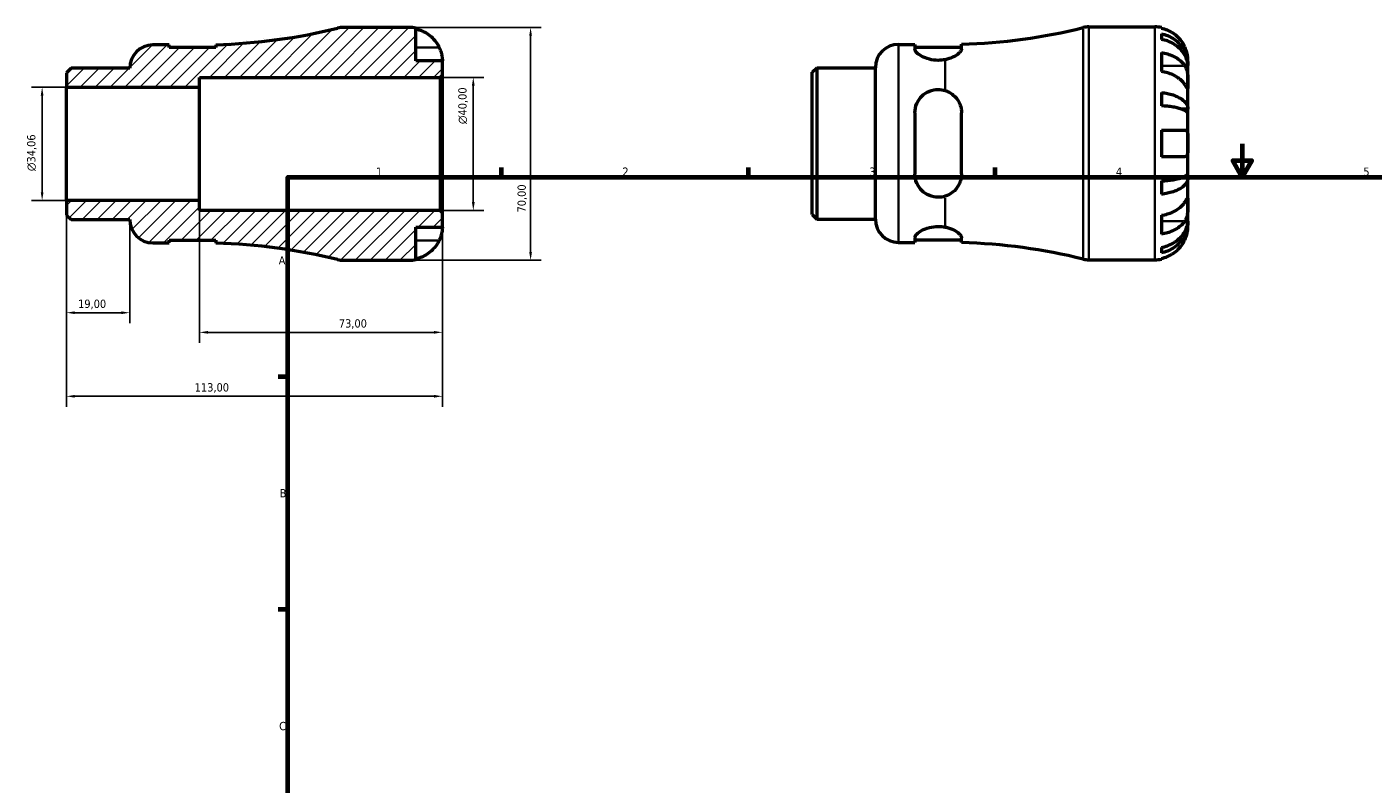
# Model space of a CAD drawing. Header units: millimetres. Extents: x -68 to 665, y 0 to 529.
# Tile 2 of 3: x -68 to 336, y 228 to 455. Entities that reach past the tile are written whole.
import ezdxf

# ---------------------------------------------------------------- set-up
doc = ezdxf.new("R2010")
doc.units = ezdxf.units.MM
for name, color, linetype, lineweight in [('Border (ISO)', 7, 'Continuous', 70), ('Dimension (ISO)', 7, 'Continuous', 25), ('Hatch (ISO)', 7, 'Continuous', 18), ('Visible (ISO)', 7, 'Continuous', 50), ('Visible Narrow (ISO)', 7, 'Continuous', 35)]:
    doc.layers.add(name, color=color, linetype=linetype, lineweight=lineweight)
doc.styles.add('Note Text (ISO)', font='tahoma.ttf')
doc.dimstyles.new('Default (ISO)', dxfattribs={"dimtxt": 2.5, "dimasz": 2.5, "dimexe": 3.175, "dimexo": 0, "dimgap": 0.762, "dimtad": 1, "dimrnd": 1e-08, "dimzin": 0, "dimtxsty": 'Note Text (ISO)', "dimcen": 0.09, "dimdle": 10, "dimclrd": 256, "dimclre": 256, "dimclrt": 232, "dimazin": 0, "dimtfac": 1.40208, "dimtmove": 0, "dimatfit": 3, "dimfxl": 1, "dimtolj": 1, "dimtzin": 0, "dimlwd": -1, "dimlwe": -1, "dimarcsym": 0})

# ---------------------------------------------------------------- blocks, each defined once
blk = doc.blocks.new('Borders Default Border')
at = {"layer": 'Border (ISO)'}
for p, q in [((74.25, 410), (74.25, 412.9)), ((148.5, 410), (148.5, 412.9)), ((222.75, 410), (222.75, 412.9)), ((10, 350), (7.1, 350)), ((10, 280), (7.1, 280))]:
    blk.add_line(p, q, dxfattribs=at)
at = {"layer": 'Border (ISO)', "flags": 128}
for points in [[(297, 420), (297, 410), (294.11, 415), (299.89, 415), (297, 410)], [(10, 10), (10, 410), (584, 410), (584, 10), (10, 10)]]:
    blk.add_lwpolyline(points, dxfattribs=at)
at = {"layer": 'Border (ISO)', "color": 232, "true_color": 0xca0064, "char_height": 2.5, "attachment_point": 7, "style": 'Note Text (ISO)'}
for s, insert in [('1', (36.56, 410.4)), ('2', (110.62, 410.4)), ('3', (184.85, 410.35)), ('4', (259, 410.4)), ('5', (333.39, 410.35)), ('A', (7.29, 383.75)), ('B', (7.59, 313.75)), ('C', (7.43, 243.71))]:
    blk.add_mtext(s, dxfattribs=dict(at, insert=insert))
blk = doc.blocks.new('*D7')
at = {"layer": 'Defpoints', "color": 0, "transparency": 16777216}
for p in [(46.5, 455), (46.5, 385), (83.03, 385)]:
    blk.add_point(p, dxfattribs=at)
at = {"layer": 'Dimension (ISO)', "transparency": 16777216}
for p, q in [((46.5, 455), (86.2, 455)), ((83.03, 452.5), (83.03, 387.5)), ((46.5, 385), (86.2, 385))]:
    blk.add_line(p, q, dxfattribs=at)
for points in [[(82.61, 452.5), (83.44, 452.5), (83.03, 455)], [(82.61, 387.5), (83.44, 387.5), (83.03, 385)]]:
    blk.add_solid(points, dxfattribs=at)
at = {"layer": 'Dimension (ISO)', "color": 232, "true_color": 0xca0064, "transparency": 16777216, "insert": (79.09, 399.38), "char_height": 2.5, "attachment_point": 1, "rotation": 90, "style": 'Note Text (ISO)'}
blk.add_mtext('\\A1;70,00', dxfattribs=at)
blk = doc.blocks.new('*D8')
at = {"layer": 'Defpoints', "color": 0, "transparency": 16777216}
for p in [(55.8, 440), (65.8, 440), (55.8, 400)]:
    blk.add_point(p, dxfattribs=at)
at = {"layer": 'Dimension (ISO)', "transparency": 16777216}
for p, q in [((55.8, 440), (68.97, 440)), ((65.8, 402.5), (65.8, 437.5)), ((55.8, 400), (68.97, 400))]:
    blk.add_line(p, q, dxfattribs=at)
for points in [[(65.38, 437.5), (66.22, 437.5), (65.8, 440)], [(65.38, 402.5), (66.22, 402.5), (65.8, 400)]]:
    blk.add_solid(points, dxfattribs=at)
at = {"layer": 'Dimension (ISO)', "color": 232, "true_color": 0xca0064, "transparency": 16777216, "insert": (61.28, 425.94), "char_height": 2.5, "attachment_point": 1, "rotation": 90, "style": 'Note Text (ISO)'}
blk.add_mtext('\\A1;\\fAIGDT|b0|i0;\\H2.5000;\\ln\\fTahoma|b0|i0;\\H2.5000;40,00', dxfattribs=at)
blk = doc.blocks.new('*D9')
at = {"layer": 'Defpoints', "color": 0, "transparency": 16777216}
for p in [(-56.5, 437.03), (-63.83, 402.97), (-56.5, 402.97)]:
    blk.add_point(p, dxfattribs=at)
at = {"layer": 'Dimension (ISO)', "transparency": 16777216}
for p, q in [((-56.5, 437.03), (-67.01, 437.03)), ((-63.83, 434.53), (-63.83, 405.47)), ((-56.5, 402.97), (-67.01, 402.97))]:
    blk.add_line(p, q, dxfattribs=at)
for points in [[(-64.25, 434.53), (-63.42, 434.53), (-63.83, 437.03)], [(-64.25, 405.47), (-63.42, 405.47), (-63.83, 402.97)]]:
    blk.add_solid(points, dxfattribs=at)
at = {"layer": 'Dimension (ISO)', "color": 232, "true_color": 0xca0064, "transparency": 16777216, "insert": (-68.36, 411.81), "char_height": 2.5, "attachment_point": 1, "rotation": 90, "style": 'Note Text (ISO)'}
blk.add_mtext('\\A1;\\fAIGDT|b0|i0;\\H2.5000;\\ln\\fTahoma|b0|i0;\\H2.5000;34,06', dxfattribs=at)
blk = doc.blocks.new('*D10')
at = {"layer": 'Defpoints', "color": 0, "transparency": 16777216}
for p in [(-56.5, 402.97), (-37.5, 397.25), (-56.5, 369.26)]:
    blk.add_point(p, dxfattribs=at)
at = {"layer": 'Dimension (ISO)', "transparency": 16777216}
for p, q in [((-56.5, 402.97), (-56.5, 366.08)), ((-37.5, 397.25), (-37.5, 366.08)), ((-40, 369.26), (-54, 369.26))]:
    blk.add_line(p, q, dxfattribs=at)
for points in [[(-54, 369.67), (-54, 368.84), (-56.5, 369.26)], [(-40, 369.67), (-40, 368.84), (-37.5, 369.26)]]:
    blk.add_solid(points, dxfattribs=at)
at = {"layer": 'Dimension (ISO)', "color": 232, "true_color": 0xca0064, "transparency": 16777216, "insert": (-53.02, 373.19), "char_height": 2.5, "attachment_point": 1, "style": 'Note Text (ISO)'}
blk.add_mtext('\\A1;19,00', dxfattribs=at)
blk = doc.blocks.new('*D11')
at = {"layer": 'Defpoints', "color": 0, "transparency": 16777216}
for p in [(-16.5, 402.97), (56.5, 399.3), (56.5, 363.35)]:
    blk.add_point(p, dxfattribs=at)
at = {"layer": 'Dimension (ISO)', "transparency": 16777216}
for p, q in [((-16.5, 402.97), (-16.5, 360.18)), ((56.5, 399.3), (56.5, 360.18)), ((-14, 363.35), (54, 363.35))]:
    blk.add_line(p, q, dxfattribs=at)
for points in [[(-14, 363.77), (-14, 362.94), (-16.5, 363.35)], [(54, 363.77), (54, 362.94), (56.5, 363.35)]]:
    blk.add_solid(points, dxfattribs=at)
at = {"layer": 'Dimension (ISO)', "color": 232, "true_color": 0xca0064, "transparency": 16777216, "insert": (25.38, 367.29), "char_height": 2.5, "attachment_point": 1, "style": 'Note Text (ISO)'}
blk.add_mtext('\\A1;73,00', dxfattribs=at)
blk = doc.blocks.new('*D12')
at = {"layer": 'Defpoints', "color": 0, "transparency": 16777216}
for p in [(-56.5, 402.97), (56.5, 399.3), (-56.5, 344.13)]:
    blk.add_point(p, dxfattribs=at)
at = {"layer": 'Dimension (ISO)', "transparency": 16777216}
for p, q in [((-56.5, 402.97), (-56.5, 340.96)), ((56.5, 399.3), (56.5, 340.96)), ((54, 344.13), (-54, 344.13))]:
    blk.add_line(p, q, dxfattribs=at)
for points in [[(-54, 344.55), (-54, 343.72), (-56.5, 344.13)], [(54, 344.55), (54, 343.72), (56.5, 344.13)]]:
    blk.add_solid(points, dxfattribs=at)
at = {"layer": 'Dimension (ISO)', "color": 232, "true_color": 0xca0064, "transparency": 16777216, "insert": (-17.96, 348.07), "char_height": 2.5, "attachment_point": 1, "style": 'Note Text (ISO)'}
blk.add_mtext('\\A1;113,00', dxfattribs=at)

msp = doc.modelspace()

# ---------------------------------------------------------------- hatches: boundary and pattern name
at = {"layer": 'Hatch (ISO)'}
h = msp.add_hatch(dxfattribs=at)
h.set_pattern_fill('ANSI31', color=256, scale=25.4, style=0)
h.set_pattern_definition([(45, (0, 0), (-2.245064, 2.245064), [])])
edge = h.paths.add_edge_path()
edge.add_line((-56.501, 398.622), (-55.137, 397.257))
edge.add_line((-55.137, 397.257), (-37.501, 397.257))
edge.add_line((-37.501, 397.257), (-37.501, 397.25))
edge.add_ellipse((-30.501, 397.25), major_axis=(-7, 0), ratio=1, start_angle=0, end_angle=90)
edge.add_line((-30.501, 390.25), (-25.601, 390.25))
edge.add_line((-25.601, 390.25), (-25.601, 391.05))
edge.add_line((-25.601, 391.05), (-11.601, 391.05))
edge.add_line((-11.601, 391.05), (-11.601, 390.181))
edge.add_ellipse((-16.501, 216.894), major_axis=(4.9, 173.287), ratio=1, start_angle=347.76137, end_angle=360, ccw=False)
edge.add_ellipse((26.698, 392), major_axis=(-1.677, -6.796), ratio=1, start_angle=0, end_angle=13.85834)
edge.add_line((26.698, 385), (46.499, 385))
edge.add_ellipse((46.499, 395), major_axis=(0, -10), ratio=1, start_angle=0, end_angle=11.53696)
edge.add_line((48.499, 385.202), (48.499, 395))
edge.add_line((48.499, 395), (56.499, 395))
edge.add_line((56.499, 395), (56.499, 399.3))
edge.add_line((56.499, 399.3), (55.799, 400))
edge.add_line((55.799, 400), (-16.501, 400))
edge.add_line((-16.501, 400), (-16.501, 402.972))
edge.add_line((-16.501, 402.972), (-56.501, 402.972))
edge.add_line((-56.501, 402.972), (-56.501, 398.622))
edge = h.paths.add_edge_path()
edge.add_line((-55.137, 442.743), (-56.501, 441.378))
edge.add_line((-56.501, 441.378), (-56.501, 437.028))
edge.add_line((-56.501, 437.028), (-16.501, 437.028))
edge.add_line((-16.501, 437.028), (-16.501, 440))
edge.add_line((-16.501, 440), (55.799, 440))
edge.add_line((55.799, 440), (56.499, 440.7))
edge.add_line((56.499, 440.7), (56.499, 445))
edge.add_line((56.499, 445), (48.499, 445))
edge.add_line((48.499, 445), (48.499, 454.798))
edge.add_ellipse((46.499, 445), major_axis=(2, 9.798), ratio=1, start_angle=0, end_angle=11.53696)
edge.add_line((46.499, 455), (26.698, 455))
edge.add_ellipse((26.698, 448), major_axis=(0, 7), ratio=1, start_angle=0, end_angle=13.85834)
edge.add_ellipse((-16.501, 623.106), major_axis=(41.523, -168.31), ratio=1, start_angle=347.76137, end_angle=360, ccw=False)
edge.add_line((-11.601, 449.819), (-11.601, 448.95))
edge.add_line((-11.601, 448.95), (-25.601, 448.95))
edge.add_line((-25.601, 448.95), (-25.601, 449.75))
edge.add_line((-25.601, 449.75), (-30.501, 449.75))
edge.add_ellipse((-30.501, 442.75), major_axis=(0, 7), ratio=1, start_angle=0, end_angle=90)
edge.add_line((-37.501, 442.75), (-37.501, 442.743))
edge.add_line((-37.501, 442.743), (-55.137, 442.743))

# ---------------------------------------------------------------- linework, layer by layer
at = {"layer": 'Visible (ISO)'}
for p, q in [((46.499, 455), (26.698, 455)), ((48.499, 445), (48.499, 454.798)), ((250.874, 455.155), (270.675, 455.155)), ((272.675, 454.953), (272.675, 454.722)), ((-25.601, 449.75), (-30.501, 449.75)), ((-25.601, 448.95), (-25.601, 449.75)), ((-11.601, 449.819), (-11.601, 448.95)), ((193.675, 449.905), (198.575, 449.905)), ((198.575, 449.905), (198.575, 448.447)), ((212.575, 448.519), (212.575, 449.974)), ((272.675, 453.072), (272.675, 451.411)), ((-11.601, 448.95), (-25.601, 448.95)), ((198.575, 449.105), (212.575, 449.105)), ((272.675, 447.426), (272.675, 441.769)), ((-55.137, 442.743), (-56.501, 441.378)), ((-56.501, 441.378), (-56.501, 437.028)), ((-37.501, 442.743), (-55.137, 442.743)), ((-37.501, 442.75), (-37.501, 442.743)), ((56.499, 445), (48.499, 445)), ((56.499, 440.7), (56.499, 445)), ((167.675, 441.533), (169.04, 442.897)), ((167.675, 398.777), (167.675, 441.533)), ((169.04, 442.897), (186.675, 442.897)), ((169.04, 442.897), (169.04, 397.412)), ((186.675, 397.405), (186.675, 442.905)), ((280.675, 443.546), (280.65, 443.546)), ((280.675, 443.546), (280.675, 445.155)), ((280.675, 442.934), (280.675, 443.546)), ((280.675, 437.833), (280.675, 442.934)), ((-16.501, 437.028), (-16.501, 440)), ((-16.501, 440), (55.799, 440)), ((55.799, 440), (56.499, 440.7)), ((55.799, 440), (55.799, 400)), ((56.499, 399.3), (56.499, 440.7)), ((280.675, 430.456), (280.675, 437.833)), ((-56.501, 437.028), (-16.501, 437.028)), ((-56.501, 402.972), (-56.501, 437.028)), ((-16.501, 402.972), (-16.501, 437.028)), ((272.675, 435.45), (272.675, 431.441)), ((198.575, 429.355), (198.575, 410.955)), ((212.575, 410.955), (212.575, 429.355)), ((280.675, 430.456), (278.767, 430.456)), ((280.675, 428.978), (280.675, 430.456)), ((280.675, 420.155), (280.675, 428.978)), ((272.675, 424.155), (272.675, 416.155)), ((280.675, 411.332), (280.675, 420.155)), ((272.675, 408.868), (272.675, 404.86)), ((280.675, 409.854), (278.767, 409.854)), ((280.675, 409.854), (280.675, 411.332)), ((280.675, 402.477), (280.675, 409.854)), ((-16.501, 402.972), (-56.501, 402.972)), ((-56.501, 402.972), (-56.501, 398.622)), ((-16.501, 400), (-16.501, 402.972)), ((280.675, 397.376), (280.675, 402.477)), ((-56.501, 398.622), (-55.137, 397.257)), ((-55.137, 397.257), (-37.501, 397.257)), ((-37.501, 397.257), (-37.501, 397.25)), ((55.799, 400), (-16.501, 400)), ((56.499, 399.3), (55.799, 400)), ((56.499, 395), (56.499, 399.3)), ((167.675, 398.777), (169.04, 397.412)), ((169.04, 397.412), (186.675, 397.412)), ((272.675, 398.541), (272.675, 392.884)), ((280.675, 396.764), (280.65, 396.764)), ((280.675, 396.764), (280.675, 397.376)), ((280.675, 395.155), (280.675, 396.764)), ((48.499, 385.202), (48.499, 395)), ((48.499, 395), (56.499, 395)), ((-30.501, 390.25), (-25.601, 390.25)), ((-25.601, 390.25), (-25.601, 391.05)), ((-25.601, 391.05), (-11.601, 391.05)), ((-11.601, 391.05), (-11.601, 390.181)), ((193.675, 390.405), (198.575, 390.405)), ((198.575, 391.863), (198.575, 390.405)), ((198.575, 391.205), (212.575, 391.205)), ((212.575, 390.336), (212.575, 391.79)), ((272.675, 388.898), (272.675, 387.238)), ((26.698, 385), (46.499, 385)), ((250.874, 385.155), (270.675, 385.155)), ((272.675, 385.588), (272.675, 385.357))]:
    msp.add_line(p, q, dxfattribs=at)
for centre, radius, start, end in [((-16.501, 623.106), 173.356, 271.61971, 283.85834), ((26.698, 448), 7, 90, 103.85834), ((46.499, 445), 10, 78.46304, 90), ((207.675, 623.261), 173.356, 271.61971, 283.85834), ((250.874, 448.155), 7, 90, 103.85834), ((270.675, 445.155), 10, 78.46304, 90), ((-30.501, 442.75), 7, 90, 180), ((193.675, 442.905), 7, 90, 180), ((-30.501, 397.25), 7, 180, 270), ((193.675, 397.405), 7, 180, 270), ((-16.501, 216.894), 173.356, 76.14166, 88.38029), ((207.675, 217.049), 173.356, 76.14166, 88.38029), ((26.698, 392), 7, 256.14166, 270), ((46.499, 395), 10, 270, 281.53696), ((250.874, 392.155), 7, 256.14166, 270), ((270.675, 395.155), 10, 270, 281.53696)]:
    msp.add_arc(centre, radius, start, end, dxfattribs=at)
for points, knots in [([(48.499, 454.567), (49.138, 454.436), (49.762, 454.239), (50.885, 453.772), (51.484, 453.456), (52.602, 452.706), (53.121, 452.271), (53.995, 451.394), (54.43, 450.87), (55.086, 449.883), (55.334, 449.438), (55.539, 449)], [0.18972425, 0.18972425, 0.18972425, 0.18972425, 0.36926522, 0.36926522, 0.55452014, 0.55452014, 0.73977506, 0.73977506, 0.92607912, 0.92607912, 1.06568045, 1.06568045, 1.06568045, 1.06568045]), ([(279.716, 449.155), (279.51, 449.593), (279.262, 450.038), (278.607, 451.024), (278.172, 451.548), (277.298, 452.426), (276.779, 452.861), (275.661, 453.611), (275.061, 453.927), (273.939, 454.394), (273.314, 454.591), (272.675, 454.722)], [4.90264375, 4.90264375, 4.90264375, 4.90264375, 5.04224508, 5.04224508, 5.22854914, 5.22854914, 5.41380406, 5.41380406, 5.59905898, 5.59905898, 5.77859995, 5.77859995, 5.77859995, 5.77859995]), ([(272.675, 453.072), (273.316, 452.945), (273.943, 452.753), (275.067, 452.302), (275.667, 451.997), (276.785, 451.272), (277.305, 450.852), (278.178, 450.005), (278.612, 449.5), (279.36, 448.412), (279.675, 447.83), (280.148, 446.721), (280.351, 446.091), (280.614, 444.804), (280.675, 444.148), (280.675, 443.546)], [0.1897184, 0.1897184, 0.1897184, 0.1897184, 0.3698032, 0.3698032, 0.5549844, 0.5549844, 0.7401655, 0.7401655, 0.9258164, 0.9258164, 1.1114673, 1.1114673, 1.2978252, 1.2978252, 1.484183, 1.484183, 1.484183, 1.484183]), ([(280.675, 442.934), (280.675, 443.469), (280.614, 444.054), (280.351, 445.199), (280.148, 445.759), (279.675, 446.747), (279.36, 447.265), (278.612, 448.232), (278.178, 448.682), (277.305, 449.436), (276.785, 449.81), (275.667, 450.455), (275.067, 450.726), (273.943, 451.128), (273.316, 451.298), (272.675, 451.411)], [4.4593823, 4.4593823, 4.4593823, 4.4593823, 4.6457401, 4.6457401, 4.832098, 4.832098, 5.0177489, 5.0177489, 5.2033998, 5.2033998, 5.388581, 5.388581, 5.5737621, 5.5737621, 5.753847, 5.753847, 5.753847, 5.753847]), ([(55.539, 449), (55.608, 448.853), (55.673, 448.706), (55.834, 448.32), (55.923, 448.083), (56.089, 447.592), (56.163, 447.341), (56.315, 446.743), (56.376, 446.414), (56.467, 445.779), (56.485, 445.501), (56.501, 445.105), (56.499, 445), (56.499, 445)], [-0.64008532, -0.64008532, -0.64008532, -0.64008532, -0.59222185, -0.59222185, -0.51595037, -0.51595037, -0.43235608, -0.43235608, -0.30863031, -0.30863031, -0.15844955, -0.15844955, 0, 0, 0, 0]), ([(207.675, 445.314), (206.991, 445.178), (206.269, 445.107), (205.575, 445.107), (204.689, 445.107), (203.759, 445.226), (202.072, 445.655), (201.314, 445.962), (200.069, 446.616), (199.512, 447.016), (198.764, 447.783), (198.575, 448.149), (198.575, 448.447)], [-0.208186, -0.208186, -0.208186, -0.208186, 0, 0, 0, 0.2659237, 0.2659237, 0.5318473, 0.5318473, 0.8207988, 0.8207988, 1.1097502, 1.1097502, 1.1097502, 1.1097502]), ([(212.575, 448.519), (212.575, 448.434), (212.56, 448.345), (212.499, 448.148), (212.449, 448.041), (212.244, 447.703), (212.036, 447.463), (211.309, 446.81), (210.674, 446.39), (209.244, 445.732), (208.496, 445.477), (207.675, 445.314)], [-0.94217564, -0.94217564, -0.94217564, -0.94217564, -0.85952183, -0.85952183, -0.76741208, -0.76741208, -0.57929961, -0.57929961, -0.26279724, -0.26279724, -0.00004231, -0.00004231, -0.00004231, -0.00004231]), ([(272.675, 447.426), (273.314, 447.333), (273.939, 447.194), (275.061, 446.864), (275.661, 446.641), (276.779, 446.11), (277.298, 445.802), (278.172, 445.182), (278.607, 444.811), (279.262, 444.114), (279.51, 443.799), (279.716, 443.489)], [0.18972425, 0.18972425, 0.18972425, 0.18972425, 0.36926522, 0.36926522, 0.55452014, 0.55452014, 0.73977506, 0.73977506, 0.92607912, 0.92607912, 1.06568045, 1.06568045, 1.06568045, 1.06568045]), ([(280.675, 445.155), (280.675, 445.155), (280.676, 445.198), (280.673, 445.375), (280.669, 445.517), (280.637, 445.965), (280.599, 446.309), (280.469, 446.985), (280.4, 447.277), (280.243, 447.816), (280.165, 448.054), (279.985, 448.54), (279.883, 448.788), (279.754, 449.073), (279.735, 449.114), (279.716, 449.155)], [-2.77804136, -2.77804136, -2.77804136, -2.77804136, -2.67672151, -2.67672151, -2.56558131, -2.56558131, -2.40960112, -2.40960112, -2.30519389, -2.30519389, -2.22617552, -2.22617552, -2.14450488, -2.14450488, -2.1308178, -2.1308178, -2.1308178, -2.1308178]), ([(279.716, 437.833), (279.51, 438.143), (279.262, 438.457), (278.607, 439.155), (278.172, 439.525), (277.298, 440.146), (276.779, 440.453), (275.661, 440.984), (275.061, 441.207), (273.939, 441.537), (273.314, 441.676), (272.675, 441.769)], [4.90264375, 4.90264375, 4.90264375, 4.90264375, 5.04224508, 5.04224508, 5.22854914, 5.22854914, 5.41380406, 5.41380406, 5.59905898, 5.59905898, 5.77859995, 5.77859995, 5.77859995, 5.77859995]), ([(279.716, 443.489), (279.774, 443.401), (279.83, 443.309), (279.991, 443.015), (280.089, 442.8), (280.264, 442.326), (280.34, 442.066), (280.492, 441.411), (280.553, 441.01), (280.643, 440.102), (280.661, 439.605), (280.677, 438.651), (280.675, 438.207), (280.675, 437.833)], [-0.64434498, -0.64434498, -0.64434498, -0.64434498, -0.60308586, -0.60308586, -0.52007987, -0.52007987, -0.43273909, -0.43273909, -0.31000661, -0.31000661, -0.15868997, -0.15868997, 0, 0, 0, 0]), ([(280.675, 437.833), (280.675, 437.623), (280.675, 437.438), (280.674, 437.11), (280.672, 436.974), (280.654, 436.733), (280.633, 436.662), (280.546, 436.66), (280.483, 436.722), (280.327, 436.925), (280.25, 437.034), (280.072, 437.296), (279.972, 437.445), (279.815, 437.682), (279.766, 437.756), (279.716, 437.833)], [0, 0, 0, 0, 0.08884908, 0.08884908, 0.18379648, 0.18379648, 0.31419699, 0.31419699, 0.43784665, 0.43784665, 0.52411276, 0.52411276, 0.60765264, 0.60765264, 0.6434969, 0.6434969, 0.6434969, 0.6434969]), ([(198.575, 429.355), (198.575, 430.271), (198.764, 431.23), (199.512, 432.979), (200.069, 433.769), (201.314, 434.97), (202.072, 435.483), (203.759, 436.176), (204.689, 436.355), (206.269, 436.355), (206.991, 436.248), (207.675, 436.032)], [1.068423, 1.068423, 1.068423, 1.068423, 1.3573744, 1.3573744, 1.6463258, 1.6463258, 1.9122495, 1.9122495, 2.1781732, 2.1781732, 2.3863591, 2.3863591, 2.3863591, 2.3863591]), ([(207.675, 436.032), (208.089, 435.902), (208.485, 435.736), (209.269, 435.319), (209.652, 435.063), (210.784, 434.139), (211.412, 433.345), (212.123, 431.904), (212.323, 431.317), (212.53, 430.265), (212.575, 429.812), (212.575, 429.355)], [-0.94543248, -0.94543248, -0.94543248, -0.94543248, -0.81257438, -0.81257438, -0.66697011, -0.66697011, -0.34381002, -0.34381002, -0.14428891, -0.14428891, 0, 0, 0, 0]), ([(272.675, 435.45), (273.316, 435.383), (273.943, 435.283), (275.067, 435.046), (275.667, 434.886), (276.785, 434.506), (277.305, 434.286), (278.178, 433.842), (278.612, 433.577), (279.36, 433.007), (279.675, 432.702), (280.148, 432.12), (280.351, 431.79), (280.614, 431.116), (280.675, 430.771), (280.675, 430.456)], [0.1897184, 0.1897184, 0.1897184, 0.1897184, 0.3698032, 0.3698032, 0.5549844, 0.5549844, 0.7401655, 0.7401655, 0.9258164, 0.9258164, 1.1114673, 1.1114673, 1.2978252, 1.2978252, 1.484183, 1.484183, 1.484183, 1.484183]), ([(280.675, 428.978), (280.675, 429.134), (280.614, 429.303), (280.351, 429.636), (280.148, 429.799), (279.675, 430.086), (279.36, 430.237), (278.612, 430.518), (278.178, 430.648), (277.305, 430.867), (276.785, 430.976), (275.667, 431.164), (275.067, 431.242), (273.943, 431.359), (273.316, 431.409), (272.675, 431.441)], [4.4593823, 4.4593823, 4.4593823, 4.4593823, 4.6457401, 4.6457401, 4.832098, 4.832098, 5.0177489, 5.0177489, 5.2033998, 5.2033998, 5.388581, 5.388581, 5.5737621, 5.5737621, 5.753847, 5.753847, 5.753847, 5.753847]), ([(272.675, 424.155), (273.314, 424.155), (273.939, 424.155), (275.061, 424.155), (275.661, 424.155), (276.779, 424.155), (277.298, 424.155), (278.172, 424.155), (278.607, 424.155), (279.262, 424.155), (279.51, 424.155), (279.716, 424.155)], [0.18972425, 0.18972425, 0.18972425, 0.18972425, 0.36926522, 0.36926522, 0.55452014, 0.55452014, 0.73977506, 0.73977506, 0.92607912, 0.92607912, 1.06568045, 1.06568045, 1.06568045, 1.06568045]), ([(279.716, 424.155), (279.784, 424.155), (279.85, 424.147), (280.011, 424.104), (280.1, 424.056), (280.266, 423.909), (280.339, 423.805), (280.491, 423.482), (280.553, 423.235), (280.643, 422.579), (280.661, 422.157), (280.677, 421.206), (280.675, 420.683), (280.675, 420.155)], [-0.64008532, -0.64008532, -0.64008532, -0.64008532, -0.59222185, -0.59222185, -0.51595037, -0.51595037, -0.43235608, -0.43235608, -0.30863031, -0.30863031, -0.15844955, -0.15844955, 0, 0, 0, 0]), ([(280.675, 420.155), (280.675, 419.817), (280.676, 419.481), (280.673, 418.795), (280.669, 418.452), (280.637, 417.687), (280.599, 417.298), (280.469, 416.777), (280.4, 416.607), (280.243, 416.377), (280.165, 416.302), (279.985, 416.194), (279.883, 416.164), (279.754, 416.156), (279.735, 416.155), (279.716, 416.155)], [-2.77804136, -2.77804136, -2.77804136, -2.77804136, -2.67672151, -2.67672151, -2.56558131, -2.56558131, -2.40960112, -2.40960112, -2.30519389, -2.30519389, -2.22617552, -2.22617552, -2.14450488, -2.14450488, -2.1308178, -2.1308178, -2.1308178, -2.1308178]), ([(279.716, 416.155), (279.51, 416.155), (279.262, 416.155), (278.607, 416.155), (278.172, 416.155), (277.298, 416.155), (276.779, 416.155), (275.661, 416.155), (275.061, 416.155), (273.939, 416.155), (273.314, 416.155), (272.675, 416.155)], [4.90264375, 4.90264375, 4.90264375, 4.90264375, 5.04224508, 5.04224508, 5.22854914, 5.22854914, 5.41380406, 5.41380406, 5.59905898, 5.59905898, 5.77859995, 5.77859995, 5.77859995, 5.77859995]), ([(207.675, 404.277), (206.991, 404.062), (206.269, 403.955), (205.575, 403.955), (204.689, 403.955), (203.759, 404.134), (202.072, 404.826), (201.314, 405.34), (200.069, 406.54), (199.512, 407.331), (198.764, 409.079), (198.575, 410.039), (198.575, 410.955)], [-0.208186, -0.208186, -0.208186, -0.208186, 0, 0, 0, 0.2659237, 0.2659237, 0.5318473, 0.5318473, 0.8207988, 0.8207988, 1.1097502, 1.1097502, 1.1097502, 1.1097502]), ([(212.575, 410.955), (212.575, 410.692), (212.56, 410.43), (212.499, 409.883), (212.449, 409.598), (212.244, 408.748), (212.036, 408.2), (211.309, 406.823), (210.674, 406.057), (209.244, 404.937), (208.496, 404.536), (207.675, 404.277)], [-0.94217564, -0.94217564, -0.94217564, -0.94217564, -0.85952183, -0.85952183, -0.76741208, -0.76741208, -0.57929961, -0.57929961, -0.26279724, -0.26279724, -0.00004231, -0.00004231, -0.00004231, -0.00004231]), ([(272.675, 408.868), (273.316, 408.901), (273.943, 408.951), (275.067, 409.068), (275.667, 409.146), (276.785, 409.334), (277.305, 409.443), (278.178, 409.662), (278.612, 409.792), (279.36, 410.073), (279.675, 410.224), (280.148, 410.511), (280.351, 410.674), (280.614, 411.006), (280.675, 411.176), (280.675, 411.332)], [0.1897184, 0.1897184, 0.1897184, 0.1897184, 0.3698032, 0.3698032, 0.5549844, 0.5549844, 0.7401655, 0.7401655, 0.9258164, 0.9258164, 1.1114673, 1.1114673, 1.2978252, 1.2978252, 1.484183, 1.484183, 1.484183, 1.484183]), ([(280.675, 409.854), (280.675, 409.538), (280.614, 409.194), (280.351, 408.52), (280.148, 408.189), (279.675, 407.608), (279.36, 407.303), (278.612, 406.733), (278.178, 406.468), (277.305, 406.024), (276.785, 405.804), (275.667, 405.423), (275.067, 405.264), (273.943, 405.027), (273.316, 404.927), (272.675, 404.86)], [4.4593823, 4.4593823, 4.4593823, 4.4593823, 4.6457401, 4.6457401, 4.832098, 4.832098, 5.0177489, 5.0177489, 5.2033998, 5.2033998, 5.388581, 5.388581, 5.5737621, 5.5737621, 5.753847, 5.753847, 5.753847, 5.753847]), ([(272.675, 398.541), (273.314, 398.633), (273.939, 398.773), (275.061, 399.103), (275.661, 399.326), (276.779, 399.857), (277.298, 400.164), (278.172, 400.785), (278.607, 401.155), (279.262, 401.853), (279.51, 402.167), (279.716, 402.477)], [0.18972425, 0.18972425, 0.18972425, 0.18972425, 0.36926522, 0.36926522, 0.55452014, 0.55452014, 0.73977506, 0.73977506, 0.92607912, 0.92607912, 1.06568045, 1.06568045, 1.06568045, 1.06568045]), ([(279.716, 402.477), (279.774, 402.565), (279.83, 402.65), (279.991, 402.893), (280.089, 403.039), (280.264, 403.297), (280.34, 403.405), (280.492, 403.598), (280.553, 403.654), (280.643, 403.641), (280.661, 403.54), (280.677, 403.147), (280.675, 402.851), (280.675, 402.477)], [-0.64434498, -0.64434498, -0.64434498, -0.64434498, -0.60308586, -0.60308586, -0.52007987, -0.52007987, -0.43273909, -0.43273909, -0.31000661, -0.31000661, -0.15868997, -0.15868997, 0, 0, 0, 0]), ([(280.675, 402.477), (280.675, 402.268), (280.675, 402.036), (280.674, 401.518), (280.672, 401.231), (280.654, 400.521), (280.633, 400.09), (280.546, 399.248), (280.483, 398.845), (280.327, 398.194), (280.25, 397.939), (280.072, 397.47), (279.972, 397.256), (279.815, 396.977), (279.766, 396.897), (279.716, 396.82)], [0, 0, 0, 0, 0.08884908, 0.08884908, 0.18379648, 0.18379648, 0.31419699, 0.31419699, 0.43784665, 0.43784665, 0.52411276, 0.52411276, 0.60765264, 0.60765264, 0.6434969, 0.6434969, 0.6434969, 0.6434969]), ([(272.675, 388.898), (273.316, 389.012), (273.943, 389.182), (275.067, 389.584), (275.667, 389.855), (276.785, 390.5), (277.305, 390.874), (278.178, 391.628), (278.612, 392.077), (279.36, 393.045), (279.675, 393.563), (280.148, 394.551), (280.351, 395.111), (280.614, 396.256), (280.675, 396.841), (280.675, 397.376)], [0.1897184, 0.1897184, 0.1897184, 0.1897184, 0.3698032, 0.3698032, 0.5549844, 0.5549844, 0.7401655, 0.7401655, 0.9258164, 0.9258164, 1.1114673, 1.1114673, 1.2978252, 1.2978252, 1.484183, 1.484183, 1.484183, 1.484183]), ([(279.716, 396.82), (279.51, 396.51), (279.262, 396.196), (278.607, 395.498), (278.172, 395.128), (277.298, 394.507), (276.779, 394.2), (275.661, 393.669), (275.061, 393.446), (273.939, 393.116), (273.314, 392.977), (272.675, 392.884)], [4.90264375, 4.90264375, 4.90264375, 4.90264375, 5.04224508, 5.04224508, 5.22854914, 5.22854914, 5.41380406, 5.41380406, 5.59905898, 5.59905898, 5.77859995, 5.77859995, 5.77859995, 5.77859995]), ([(280.675, 396.764), (280.675, 396.162), (280.614, 395.505), (280.351, 394.219), (280.148, 393.589), (279.675, 392.48), (279.36, 391.897), (278.612, 390.81), (278.178, 390.305), (277.305, 389.458), (276.785, 389.038), (275.667, 388.313), (275.067, 388.008), (273.943, 387.557), (273.316, 387.365), (272.675, 387.238)], [4.4593823, 4.4593823, 4.4593823, 4.4593823, 4.6457401, 4.6457401, 4.832098, 4.832098, 5.0177489, 5.0177489, 5.2033998, 5.2033998, 5.388581, 5.388581, 5.5737621, 5.5737621, 5.753847, 5.753847, 5.753847, 5.753847]), ([(56.499, 395), (56.499, 395), (56.499, 394.957), (56.496, 394.78), (56.492, 394.638), (56.46, 394.19), (56.423, 393.846), (56.293, 393.17), (56.224, 392.877), (56.067, 392.339), (55.989, 392.101), (55.809, 391.615), (55.707, 391.367), (55.577, 391.082), (55.558, 391.041), (55.539, 391)], [-2.77804136, -2.77804136, -2.77804136, -2.77804136, -2.67672151, -2.67672151, -2.56558131, -2.56558131, -2.40960112, -2.40960112, -2.30519389, -2.30519389, -2.22617552, -2.22617552, -2.14450488, -2.14450488, -2.1308178, -2.1308178, -2.1308178, -2.1308178]), ([(198.575, 391.863), (198.575, 392.161), (198.764, 392.527), (199.512, 393.294), (200.069, 393.693), (201.314, 394.348), (202.072, 394.655), (203.759, 395.084), (204.689, 395.203), (206.269, 395.203), (206.991, 395.132), (207.675, 394.996)], [1.068423, 1.068423, 1.068423, 1.068423, 1.3573744, 1.3573744, 1.6463258, 1.6463258, 1.9122495, 1.9122495, 2.1781732, 2.1781732, 2.3863591, 2.3863591, 2.3863591, 2.3863591]), ([(207.675, 394.996), (208.089, 394.914), (208.485, 394.808), (209.269, 394.55), (209.652, 394.395), (210.784, 393.856), (211.412, 393.427), (212.123, 392.755), (212.323, 392.503), (212.53, 392.099), (212.575, 391.939), (212.575, 391.79)], [-0.94543248, -0.94543248, -0.94543248, -0.94543248, -0.81257438, -0.81257438, -0.66697011, -0.66697011, -0.34381002, -0.34381002, -0.14428891, -0.14428891, 0, 0, 0, 0]), ([(279.716, 391.155), (279.784, 391.302), (279.85, 391.449), (280.011, 391.835), (280.1, 392.072), (280.266, 392.563), (280.339, 392.814), (280.491, 393.412), (280.553, 393.741), (280.643, 394.376), (280.661, 394.654), (280.677, 395.05), (280.675, 395.155), (280.675, 395.155)], [-0.64008532, -0.64008532, -0.64008532, -0.64008532, -0.59222185, -0.59222185, -0.51595037, -0.51595037, -0.43235608, -0.43235608, -0.30863031, -0.30863031, -0.15844955, -0.15844955, 0, 0, 0, 0]), ([(55.539, 391), (55.334, 390.562), (55.086, 390.117), (54.43, 389.13), (53.995, 388.606), (53.121, 387.729), (52.602, 387.294), (51.484, 386.544), (50.885, 386.228), (49.762, 385.761), (49.138, 385.564), (48.499, 385.433)], [4.90264375, 4.90264375, 4.90264375, 4.90264375, 5.04224508, 5.04224508, 5.22854914, 5.22854914, 5.41380406, 5.41380406, 5.59905898, 5.59905898, 5.77859995, 5.77859995, 5.77859995, 5.77859995]), ([(272.675, 385.588), (273.314, 385.719), (273.939, 385.916), (275.061, 386.383), (275.661, 386.698), (276.779, 387.449), (277.298, 387.884), (278.172, 388.761), (278.607, 389.285), (279.262, 390.272), (279.51, 390.717), (279.716, 391.155)], [0.18972425, 0.18972425, 0.18972425, 0.18972425, 0.36926522, 0.36926522, 0.55452014, 0.55452014, 0.73977506, 0.73977506, 0.92607912, 0.92607912, 1.06568045, 1.06568045, 1.06568045, 1.06568045])]:
    msp.add_open_spline(points, degree=3, knots=knots, dxfattribs=at)
at = {"layer": 'Visible Narrow (ISO)'}
for p, q in [((249.198, 385.787), (249.198, 454.523)), ((250.874, 454.724), (250.874, 385.586)), ((270.675, 385.586), (270.675, 454.724)), ((193.675, 449.539), (193.675, 390.771)), ((55.187, 449), (48.851, 449)), ((207.675, 436.588), (207.675, 444.954)), ((279.364, 443.489), (273.027, 443.489)), ((207.675, 395.355), (207.675, 403.722)), ((279.364, 396.82), (273.027, 396.82)), ((55.187, 391), (48.851, 391))]:
    msp.add_line(p, q, dxfattribs=at)

# ---------------------------------------------------------------- block references
msp.add_blockref('Borders Default Border', (0, 0))

# ---------------------------------------------------------------- dimensions: what is measured, and where the dimension line sits
at = {"layer": 'Dimension (ISO)'}
for base, p1, p2, angle, picture, middle in [((83.026, 385), (46.499, 455), (46.499, 385), 90, '*D7', (83.026, 403.5)), ((-56.501, 369.257), (-37.501, 397.25), (-56.501, 402.972), 180, '*D10', (-49.001, 369.257)), ((-56.501, 344.133), (56.499, 399.3), (-56.501, 402.972), 180, '*D12', (-13.001, 344.133)), ((56.499, 363.352), (-16.501, 402.972), (56.499, 399.3), 180, '*D11', (29.499, 363.352))]:
    dim = msp.add_linear_dim(base=base, p1=p1, p2=p2, angle=angle, dimstyle='Default (ISO)', override={"dimdec": 2, "dimtp": 0, "dimtm": 0, "dimtdec": 2, "dimtofl": 0, "dimatfit": 1}, dxfattribs=at)
    dim.commit()
    dim.dimension.update_dxf_attribs({"geometry": picture, "text_midpoint": middle, "dimtype": 160})
for base, p1, p2, picture, middle in [((65.799, 440), (55.799, 400), (55.799, 440), '*D8', (65.799, 431.5)), ((-63.835, 402.972), (-56.501, 437.028), (-56.501, 402.972), '*D9', (-63.835, 417.38))]:
    dim = msp.add_linear_dim(base=base, p1=p1, p2=p2, angle=90, text='\\fAIGDT|b0|i0;\\H2.5000;\\ln\\fTahoma|b0|i0;\\H2.5000;<>', dimstyle='Default (ISO)', override={"dimdec": 2, "dimtp": 0, "dimtm": 0, "dimtdec": 2, "dimtofl": 0, "dimatfit": 1}, dxfattribs=at)
    dim.commit()
    dim.dimension.update_dxf_attribs({"geometry": picture, "text_midpoint": middle, "dimtype": 160})

doc.saveas('drawing.dxf')
